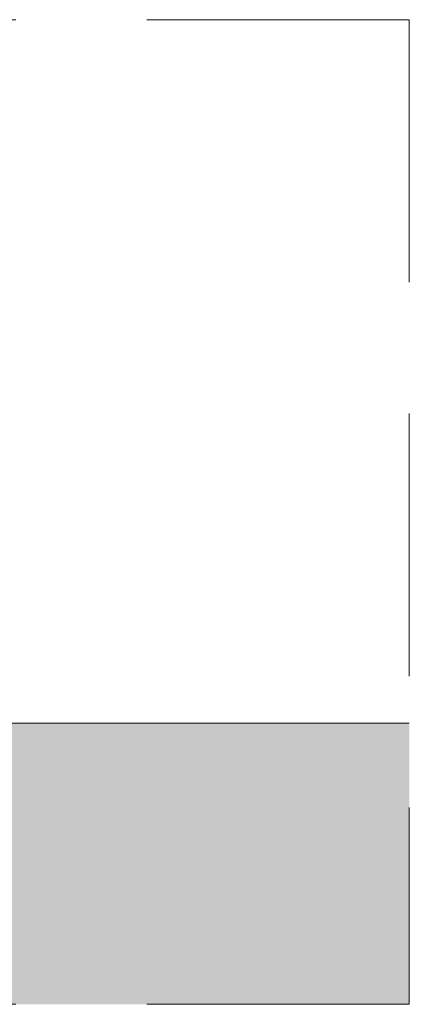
# Paper-space layout 'AD-02 DETAL MONTAŻU DRZWI' of a CAD drawing. Header units: millimetres. Extents: x 0 to 594, y 0 to 550.
# Tile 15 of 99: x 134 to 158, y 31 to 91. Entities that reach past the tile are written whole.
import ezdxf
from ezdxf.xclip import XClip

# ---------------------------------------------------------------- set-up
doc = ezdxf.new("R2010")
doc.units = ezdxf.units.MM
doc.header["$MEASUREMENT"] = 0
doc.header["$XCLIPFRAME"] = 0
doc.linetypes.add('przerywama detal', pattern=[120, 80, -40])
doc.layers.add('A_stolarka_Nr_pióra__1', color=7, linetype='Continuous', lineweight=20)
doc.layers.add('A_stolarka_Nr_pióra__10', color=7, linetype='Continuous', lineweight=13, true_color=0x4b4b4b)
doc.layers.add('A_strop', color=7, linetype='Continuous')

# ---------------------------------------------------------------- blocks, each defined once
blk = doc.blocks.new('Rysunek_2_2', base_point=(-46914.584, -27095.2))
at = {"layer": 'A_strop', "linetype": 'Continuous', "lineweight": 0, "true_color": 0x000000}
blk.add_hatch(color=18, dxfattribs=at).paths.add_polyline_path([(157.585, 48.288), (97.585, 48.288), (97.585, 31.152), (157.585, 31.152)])
at = {"layer": 'A_stolarka_Nr_pióra__1', "color": 7, "linetype": 'Continuous', "lineweight": 20, "ltscale": 0.2}
blk.add_line((157.585, 48.288), (97.585, 48.288), dxfattribs=at)
at = {"layer": 'A_stolarka_Nr_pióra__10', "color": 251, "linetype": 'przerywama detal', "lineweight": 13, "ltscale": 0.2, "true_color": 0x4b4b4b}
for p, q in [((157.585, 91.152), (97.585, 91.152)), ((157.585, 91.152), (157.585, 31.152)), ((157.585, 31.152), (97.585, 31.152))]:
    blk.add_line(p, q, dxfattribs=at)

psp = doc.layouts.new('AD-02 DETAL MONTAŻU DRZWI')

# ---------------------------------------------------------------- block references
at = {"color": 37, "linetype": 'Continuous', "lineweight": 5, "true_color": 0x656532}
ref = psp.add_blockref('Rysunek_2_2', (-46914.584, -27095.2), dxfattribs=at)
XClip(ref).set_block_clipping_path([(33.2101829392, 4.9001792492), (292.97782874, 254.0652997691)])

doc.saveas('drawing.dxf')
